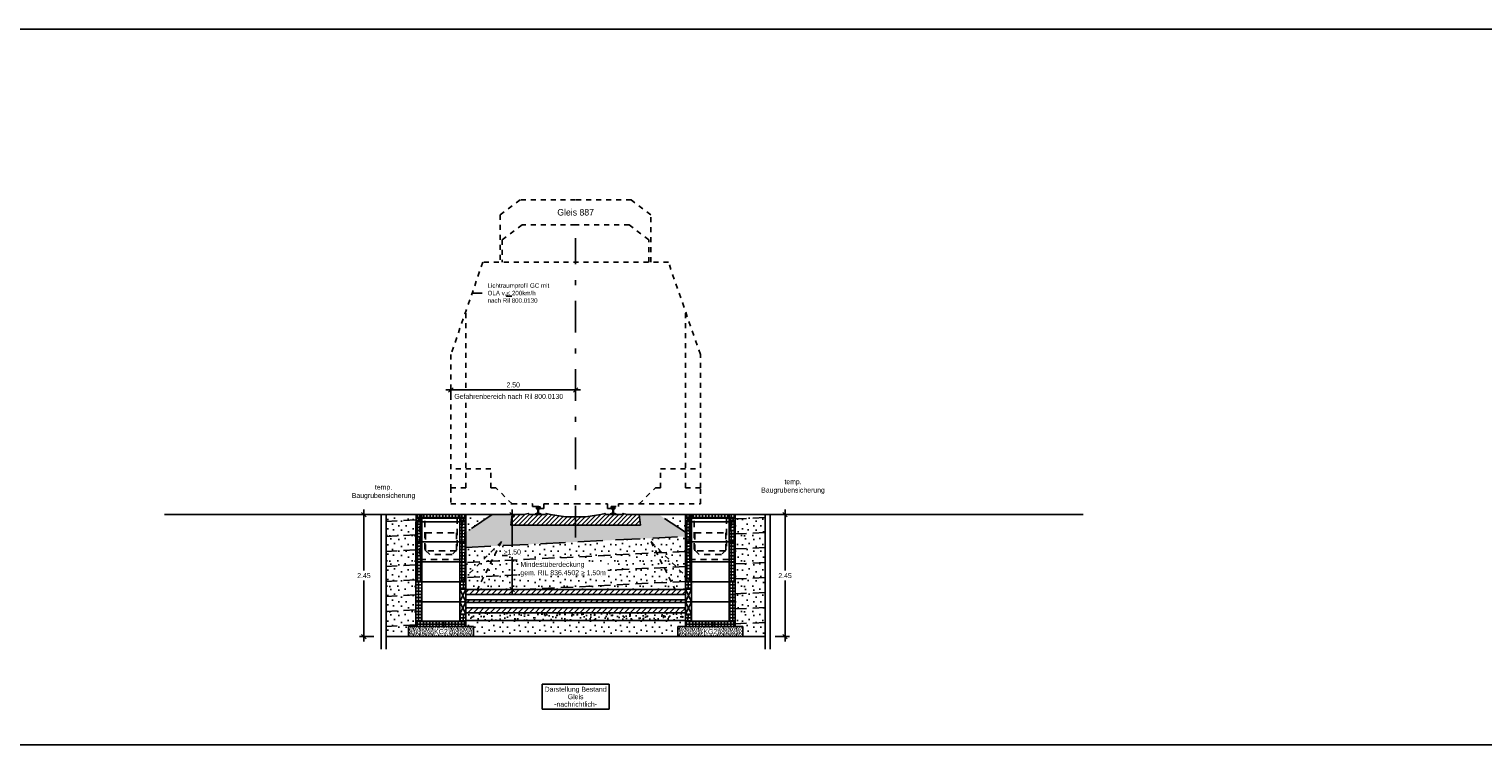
# Model space of a CAD drawing. Header units: metres. Extents: x -8 to 484, y -254 to 116.
# Tile 3 of 172: x 137 to 166, y -134 to -120. Entities that reach past the tile are written whole.
import ezdxf

# ---------------------------------------------------------------- set-up
doc = ezdxf.new("R2010")
doc.units = ezdxf.units.M
for name, pattern in [('GESTRICHELT', [0.75, 0.5, -0.25]), ('STRICHLINIE', [0.75, 0.5, -0.25]), ('STRICHPUNKT', [25.4, 12.7, -6.35, 0, -6.35])]:
    doc.linetypes.add(name, pattern=pattern)
for name, color, linetype in [('GTU_A_Druckbereich', 7, 'STRICHPUNKT'), ('GTU_A_Gleisachse', 7, 'STRICHPUNKT'), ('GTU_A_Lichtraumprofil', 252, 'Continuous'), ('GTU_A_Texte', 7, 'Continuous'), ('GTU_B', 253, 'Continuous'), ('GTU_B_Bemaßung', 253, 'Continuous'), ('GTU_B_Beschriftung', 253, 'Continuous'), ('GTU_P', 1, 'Continuous'), ('GTU_P_Baugrube', 11, 'Continuous'), ('GTU_P_Baugrube_Bemaßung', 11, 'Continuous'), ('GTU_P_Baugrube_Beschriftung', 11, 'Continuous'), ('GTU_P_Bemaßung', 1, 'Continuous'), ('GTU_P_Beschriftung', 1, 'Continuous')]:
    doc.layers.add(name, color=color, linetype=linetype)
doc.layers.add('GTU_A_Hilfslayer', color=3, linetype='Continuous', plot=False)
doc.styles.add('PROVI', font='PROVI.SHX')
doc.dimstyles.new('1zu50', dxfattribs={"dimscale": 0.5, "dimtxt": 0.2, "dimasz": 0.18, "dimexe": 0.18, "dimexo": 0.02, "dimgap": 0.09, "dimtad": 0, "dimtih": 1, "dimtoh": 1, "dimzin": 4, "dimdsep": 46, "dimtxsty": 'PROVI', "dimblk1": 'OBLIQUE', "dimblk2": 'OBLIQUE', "dimsah": 1, "dimcen": 0.3, "dimdle": 0.2, "dimclrd": 256, "dimclre": 256, "dimclrt": 256, "dimadec": 0, "dimazin": 0, "dimtfac": 1, "dimtdec": 4, "dimtofl": 0, "dimtmove": 2, "dimatfit": 3, "dimldrblk": 'NONE', "dimfxl": 0.4, "dimfxlon": 1, "dimtfill": 1, "dimtfillclr": 256, "dimtolj": 1, "dimtzin": 0, "dimlwd": -1, "dimlwe": -1, "dimarcsym": 0})

# ---------------------------------------------------------------- blocks, each defined once
blk = doc.blocks.new('Druckbereich')
at = {"layer": 'GTU_A_Druckbereich', "linetype": 'STRICHLINIE', "ltscale": 0.2}
for p, q in [((-0.738, -0.7), (-1.586, -1.549)), ((-0.738, -0.7), (-1.274, -1.773)), ((2.262, -0.7), (3.111, -1.549)), ((2.262, -0.7), (2.799, -1.773))]:
    blk.add_line(p, q, dxfattribs=at)
blk = doc.blocks.new('S54')
at = {"color": 0}
for p, q in [((-0.063, 0.001), (-0.051, 0.013)), ((-0.063, 0.01), (-0.062, 0.011)), ((-0.063, 0), (-0.063, 0.01)), ((-0.063, 0), (0.062, 0)), ((-0.062, 0.011), (-0.061, 0.012)), ((-0.061, 0.012), (-0.06, 0.012)), ((-0.06, 0.012), (-0.045, 0.013)), ((-0.055, 0), (-0.04, 0.015)), ((-0.046, 0), (-0.026, 0.02)), ((-0.045, 0.013), (-0.042, 0.014)), ((-0.042, 0.014), (-0.016, 0.024)), ((-0.037, 0), (0.009, 0.046)), ((-0.034, 0.119), (0.002, 0.154)), ((-0.034, 0.128), (-0.007, 0.154)), ((-0.034, 0.14), (-0.032, 0.145)), ((-0.034, 0.116), (-0.034, 0.14)), ((-0.033, 0.112), (-0.034, 0.116)), ((-0.034, 0.136), (-0.016, 0.153)), ((-0.033, 0.111), (-0.033, 0.112)), ((-0.031, 0.111), (-0.033, 0.111)), ((-0.032, 0.111), (0.011, 0.154)), ((-0.032, 0.145), (-0.031, 0.147)), ((-0.031, 0.147), (-0.03, 0.149)), ((-0.015, 0.105), (-0.031, 0.111)), ((-0.03, 0.149), (-0.028, 0.151)), ((-0.028, 0.151), (-0.025, 0.152)), ((-0.028, 0), (0.01, 0.038)), ((-0.026, 0.109), (0.019, 0.153)), ((-0.025, 0.152), (-0.024, 0.152)), ((-0.024, 0.152), (-0.021, 0.153)), ((-0.021, 0.153), (-0.017, 0.153)), ((-0.019, 0.106), (0.026, 0.151)), ((-0.019, 0), (0.011, 0.031)), ((-0.017, 0.153), (-0.014, 0.154)), ((-0.016, 0.024), (-0.014, 0.025)), ((-0.014, 0.104), (-0.015, 0.105)), ((-0.014, 0.154), (-0.01, 0.154)), ((-0.013, 0.103), (-0.014, 0.104)), ((-0.014, 0.025), (-0.012, 0.026)), ((-0.013, 0.103), (0.031, 0.148)), ((-0.012, 0.102), (-0.013, 0.103)), ((-0.011, 0.1), (-0.012, 0.102)), ((-0.012, 0.027), (-0.011, 0.031)), ((-0.012, 0.026), (-0.012, 0.027)), ((-0.011, 0.097), (0.033, 0.141)), ((-0.01, 0.097), (-0.011, 0.1)), ((-0.011, 0.031), (-0.01, 0.038)), ((-0.011, 0), (0.014, 0.025)), ((-0.01, 0.154), (-0.006, 0.154)), ((-0.01, 0.095), (-0.01, 0.097)), ((-0.009, 0.091), (-0.01, 0.095)), ((-0.01, 0.036), (0.008, 0.054)), ((-0.01, 0.038), (-0.009, 0.046)), ((-0.009, 0.09), (0.033, 0.133)), ((-0.009, 0.085), (-0.009, 0.091)), ((-0.008, 0.079), (-0.009, 0.085)), ((-0.009, 0.046), (0.008, 0.063)), ((-0.009, 0.046), (-0.008, 0.053)), ((-0.008, 0.082), (0.033, 0.124)), ((-0.008, 0.073), (0.009, 0.091)), ((-0.008, 0.065), (0.008, 0.081)), ((-0.008, 0.079), (-0.008, 0.053)), ((-0.008, 0.056), (0.008, 0.072)), ((-0.006, 0.154), (-0.003, 0.154)), ((-0.003, 0.154), (0, 0.154)), ((-0.002, 0), (0.02, 0.022)), ((0.003, 0.154), (0, 0.154)), ((0.006, 0.154), (0.003, 0.154)), ((0.01, 0.154), (0.006, 0.154)), ((0.007, 0), (0.027, 0.02)), ((0.008, 0.079), (0.009, 0.085)), ((0.008, 0.079), (0.008, 0.053)), ((0.009, 0.046), (0.008, 0.053)), ((0.009, 0.091), (0.01, 0.095)), ((0.009, 0.085), (0.009, 0.091)), ((0.01, 0.038), (0.009, 0.046)), ((0.014, 0.154), (0.01, 0.154)), ((0.01, 0.097), (0.011, 0.1)), ((0.01, 0.095), (0.01, 0.097)), ((0.011, 0.031), (0.01, 0.038)), ((0.011, 0.1), (0.012, 0.102)), ((0.012, 0.027), (0.011, 0.031)), ((0.012, 0.102), (0.013, 0.103)), ((0.012, 0.026), (0.012, 0.027)), ((0.014, 0.025), (0.012, 0.026)), ((0.013, 0.103), (0.014, 0.104)), ((0.017, 0.153), (0.014, 0.154)), ((0.014, 0.104), (0.015, 0.105)), ((0.016, 0.024), (0.014, 0.025)), ((0.015, 0.105), (0.031, 0.111)), ((0.042, 0.014), (0.016, 0.024)), ((0.016, 0), (0.033, 0.017)), ((0.021, 0.153), (0.017, 0.153)), ((0.024, 0.152), (0.021, 0.153)), ((0.025, 0.152), (0.024, 0.152)), ((0.028, 0.151), (0.025, 0.152)), ((0.025, 0), (0.04, 0.015)), ((0.03, 0.149), (0.028, 0.151)), ((0.028, 0.109), (0.033, 0.115)), ((0.031, 0.147), (0.03, 0.149)), ((0.032, 0.145), (0.031, 0.147)), ((0.031, 0.111), (0.033, 0.111)), ((0.033, 0.14), (0.032, 0.145)), ((0.033, 0.116), (0.033, 0.14)), ((0.033, 0.112), (0.033, 0.116)), ((0.033, 0.111), (0.033, 0.112)), ((0.034, 0), (0.046, 0.013)), ((0.045, 0.013), (0.042, 0.014)), ((0.042, 0), (0.054, 0.012)), ((0.06, 0.012), (0.045, 0.013)), ((0.061, 0.012), (0.06, 0.012)), ((0.06, 0), (0.062, 0.003)), ((0.062, 0.011), (0.061, 0.012)), ((0.062, 0.01), (0.062, 0.011)), ((0.062, 0.011), (0.062, 0.011)), ((0.062, 0), (0.062, 0.01))]:
    blk.add_line(p, q, dxfattribs=at)
blk = doc.blocks.new('Lira_250m GC mit_Ola')
at = {"layer": 'GTU_A_Lichtraumprofil', "linetype": 'ByBlock', "lineweight": -3, "ltscale": 5}
blk.add_line((-1.125, 4.281), (-1.325, 4.281), dxfattribs=at)
at = {"layer": 'GTU_A_Lichtraumprofil', "linetype": 'STRICHLINIE', "ltscale": 0.2}
for points in [[(2.26, 4.9), (2.26, 5.85), (1.86, 6.15), (0.75, 6.15), (-0.36, 6.15), (-0.76, 5.85), (-0.76, 4.9)], [(2.22, 4.9), (2.22, 5.35), (1.82, 5.65), (0.75, 5.65), (-0.32, 5.65), (-0.72, 5.35), (-0.72, 4.9)], [(0.75, 0.055), (1.387, 0.055), (1.387, -0.038), (1.462, -0.038), (1.462, 0), (1.612, 0), (1.612, 0.055), (2.025, 0.055), (3.25, 0.055), (3.25, 0.38), (3.25, 3.05), (2.61, 4.9), (-1.11, 4.9), (-1.75, 3.05), (-1.75, 0.38), (-1.75, 0.055), (-0.525, 0.055), (-0.113, 0.055), (-0.113, 0), (0.037, 0), (0.037, -0.038), (0.112, -0.038), (0.112, 0.055), (0.75, 0.055)], [(-1.75, 0.38), (-1.45, 0.38), (-1.45, 3.917)], [(3.25, 0.38), (2.95, 0.38), (2.95, 3.917)], [(-0.525, 0.055), (-0.85, 0.38), (-0.95, 0.38), (-0.95, 0.76), (-1.75, 0.76)], [(2.025, 0.055), (2.35, 0.38), (2.45, 0.38), (2.45, 0.76), (3.25, 0.76)]]:
    blk.add_lwpolyline(points, dxfattribs=at)
at = {"layer": 'GTU_A_Lichtraumprofil', "insert": (-1.015, 4.281), "char_height": 0.09, "width": 1.37529, "attachment_point": 4, "style": 'PROVI', "bg_fill": 3, "box_fill_scale": 1, "bg_fill_color": 256, "bg_fill_true_color": 13158600, "bg_fill_transparency": 0}
blk.add_mtext('Lichtraumprofil GC mit OLA v {\\L<} 200km/h\\Pnach Ril 800.0130', dxfattribs=at)
at = {"layer": 'GTU_A_Lichtraumprofil', "insert": (-0.66, 4.246), "char_height": 0.07, "width": 0.01827, "attachment_point": 4, "style": 'PROVI'}
blk.add_mtext('e', dxfattribs=at)
blk = doc.blocks.new('_OBLIQUE')
at = {"color": 0, "linetype": 'ByBlock'}
blk.add_line((-0.5, -0.5), (0.5, 0.5), dxfattribs=at)
blk = doc.blocks.new('*D452')
at = {"layer": 'Defpoints', "color": 0, "linetype": 'Continuous'}
for p in [(145.009, -127.112), (145.009, -129.397), (147.509, -129.397)]:
    blk.add_point(p, dxfattribs=at)
at = {"layer": 'GTU_B_Bemaßung'}
for p, q in [((145.009, -127.312), (145.009, -127.022)), ((147.509, -127.312), (147.509, -127.022)), ((147.609, -127.112), (144.909, -127.112))]:
    blk.add_line(p, q, dxfattribs=at)
at = {"layer": 'GTU_B_Bemaßung', "linetype": 'Continuous', "xscale": 0.09, "yscale": 0.09, "zscale": 0.09, "rotation": 180}
blk.add_blockref('_OBLIQUE', (145.009, -127.112), dxfattribs=at)
at = {"layer": 'GTU_B_Bemaßung', "linetype": 'Continuous', "xscale": 0.09, "yscale": 0.09, "zscale": 0.09}
blk.add_blockref('_OBLIQUE', (147.509, -127.112), dxfattribs=at)
at = {"layer": 'GTU_B_Bemaßung', "linetype": 'Continuous', "insert": (146.258, -127.012), "char_height": 0.1, "attachment_point": 5, "style": 'PROVI', "bg_fill": 3, "box_fill_scale": 1.1, "bg_fill_color": 256, "bg_fill_true_color": 13158600, "bg_fill_transparency": 0}
blk.add_mtext('\\A1;2.50', dxfattribs=at)
blk = doc.blocks.new('_None')
blk = doc.blocks.new('GTU_QP_KTB_Kabelaufbauschacht Gr V Deckel')
h = blk.add_hatch()
h.set_pattern_fill('ANSI37', color=256, scale=0.02, angle=45)
h.set_pattern_definition([(90, (31.49834, 9e-10), (-0.0635, 7e-18), []), (180, (31.49834, 9e-10), (-7e-18, -0.0635), [])])
h.paths.add_polyline_path([(2572785.764, 5641192.828), (2572785.764, 5641192.898), (2572784.784, 5641192.898), (2572784.784, 5641192.828)])
for p, q in [((2572784.784, 5641192.898), (2572785.764, 5641192.898)), ((2572784.784, 5641192.828), (2572784.784, 5641192.898)), ((2572785.764, 5641192.828), (2572784.784, 5641192.828)), ((2572785.764, 5641192.898), (2572785.764, 5641192.828))]:
    blk.add_line(p, q)
blk = doc.blocks.new('GTU_QP_KTB_Kabelaufbauschacht Gr V Oberrahmen')
h = blk.add_hatch()
h.set_pattern_fill('ANSI37', color=256, scale=0.02, angle=45)
h.set_pattern_definition([(90, (31.51834, 9e-10), (-0.0635, 7e-18), []), (180, (31.51834, 9e-10), (-7e-18, -0.0635), [])])
h.paths.add_polyline_path([(2572784.894, 5641192.681), (2572784.784, 5641192.681), (2572784.784, 5641192.756), (2572784.774, 5641192.756), (2572784.774, 5641192.681), (2572784.774, 5641192.606), (2572784.894, 5641192.606)])
h = blk.add_hatch()
h.set_pattern_fill('ANSI37', color=256, scale=0.02, angle=45)
h.set_pattern_definition([(90, (31.66834, 9e-10), (-0.0635, 7e-18), []), (180, (31.66834, 9e-10), (-7e-18, -0.0635), [])])
h.paths.add_polyline_path([(2572785.654, 5641192.606), (2572785.774, 5641192.606), (2572785.774, 5641192.681), (2572785.774, 5641192.756), (2572785.764, 5641192.756), (2572785.764, 5641192.681), (2572785.654, 5641192.681)])
for p, q in [((2572784.784, 5641192.756), (2572784.774, 5641192.756)), ((2572784.774, 5641192.756), (2572784.774, 5641192.681)), ((2572784.774, 5641192.681), (2572784.774, 5641192.606)), ((2572784.784, 5641192.756), (2572784.784, 5641192.681)), ((2572785.764, 5641192.681), (2572784.784, 5641192.681)), ((2572784.894, 5641192.606), (2572784.894, 5641192.681)), ((2572785.654, 5641192.606), (2572785.654, 5641192.681)), ((2572785.774, 5641192.756), (2572785.764, 5641192.756)), ((2572785.764, 5641192.756), (2572785.764, 5641192.681)), ((2572785.774, 5641192.756), (2572785.774, 5641192.681)), ((2572785.774, 5641192.606), (2572785.774, 5641192.681)), ((2572784.774, 5641192.606), (2572785.774, 5641192.606))]:
    blk.add_line(p, q)
blk = doc.blocks.new('GTU_QP_KTB_Kabelaufbauschacht Gr V Zwischenrahmen ohne3')
h = blk.add_hatch()
h.set_pattern_fill('ANSI37', color=256, scale=0.02, angle=45)
h.set_pattern_definition([(90, (-3560839.204605, -5932501.92239), (-0.0635, 1e-17), []), (180, (-3560839.204605, -5932501.92239), (-1e-17, -0.0635), [])])
edge = h.paths.add_edge_path()
edge.add_line((-0.36, 0), (-0.469, 0))
edge.add_line((-0.469, 0), (-0.48, 0))
edge.add_line((-0.48, 0), (-0.48, 0.4))
edge.add_line((-0.48, 0.4), (-0.36, 0.4))
edge.add_line((-0.36, 0.4), (-0.36, 0))
h = blk.add_hatch()
h.set_pattern_fill('ANSI37', color=256, scale=0.02, angle=45)
h.set_pattern_definition([(90, (-3560839.204605, -5932501.92239), (-0.0635, 1e-17), []), (180, (-3560839.204605, -5932501.92239), (-1e-17, -0.0635), [])])
edge = h.paths.add_edge_path()
edge.add_line((0.4, 0.4), (0.52, 0.4))
edge.add_line((0.52, 0.4), (0.52, 0))
edge.add_line((0.52, 0), (0.4, 0))
edge.add_line((0.4, 0), (0.4, 0.4))
for p, q in [((-0.48, 0), (-0.48, 0.4)), ((-0.48, 0.4), (0.52, 0.4)), ((-0.36, 0), (-0.36, 0.4)), ((0.4, 0.4), (0.4, 0)), ((0.52, 0.4), (0.52, 0)), ((0.52, 0), (-0.48, 0))]:
    blk.add_line(p, q)
blk = doc.blocks.new('GTU_QP_KTB_Kabelaufbauschacht Gr V Zwischenrahmen unten links')
at = {"layer": 'GTU_P'}
h = blk.add_hatch(dxfattribs=at)
h.set_pattern_fill('ANSI37', color=256, scale=0.02, angle=225)
h.set_pattern_definition([(270.0000007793, (2572768.18507, 5641191.84575), (0.0635, 8.637e-10), []), (7.793e-07, (2572768.18507, 5641191.84575), (-8.637e-10, 0.0635), [])])
edge = h.paths.add_edge_path()
edge.add_line((0.38, 0), (0.489, 0))
edge.add_line((0.489, 0), (0.5, 0))
edge.add_line((0.5, 0), (0.5, 0.4))
edge.add_line((0.5, 0.4), (0.38, 0.4))
edge.add_line((0.38, 0.4), (0.38, 0))
h = blk.add_hatch(dxfattribs=at)
h.set_pattern_fill('ANSI37', color=256, scale=0.02, angle=225)
h.set_pattern_definition([(270.0000007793, (2572768.175045, 5641191.84575), (0.0635, 8.637e-10), []), (7.793e-07, (2572768.175045, 5641191.84575), (-8.637e-10, 0.0635), [])])
h.paths.add_polyline_path([(-0.38, 0.15), (-0.5, 0.15), (-0.5, 0), (-0.38, 0)])
for p, q in [((-0.5, 0.4), (-0.5, 0)), ((0.5, 0.4), (-0.5, 0.4)), ((-0.5, 0.4), (-0.38, 0.15)), ((-0.5, 0.15), (-0.38, 0.4)), ((-0.38, 0.4), (-0.38, 0)), ((0.38, 0), (0.38, 0.4)), ((0.38, 0.4), (0.397, 0.4)), ((0.5, 0), (0.5, 0.4)), ((-0.5, 0.15), (-0.401, 0.15)), ((-0.38, 0.15), (-0.5, 0.15)), ((-0.5, 0), (0.5, 0))]:
    blk.add_line(p, q, dxfattribs=at)
blk = doc.blocks.new('TU_QP_Auflager aus Kiessand KS Gr V')
blk.add_lwpolyline([(2572782.22, 5641190.928), (2572782.22, 5641191.128), (2572783.52, 5641191.128), (2572783.52, 5641190.928)], close=True)
blk = doc.blocks.new('GTU_QP_KTB_Kabelaufbauschacht Gr V Bodenplatte')
at = {"layer": 'GTU_P'}
h = blk.add_hatch(dxfattribs=at)
h.set_pattern_fill('ANSI37', color=256, scale=0.02, angle=45)
h.set_pattern_definition([(90, (-2572767.78239, -5641189.54819), (-0.0635, 6.2e-12), []), (180, (-2572767.78239, -5641189.54819), (-6.2e-12, -0.0635), [])])
h.paths.add_polyline_path([(1, -0.1), (1, 0), (0.88, 0), (0.88, 0.01), (0.12, 0.01), (0.12, 0), (0, 0), (0, -0.1)])
h = blk.add_hatch(dxfattribs=at)
h.set_pattern_fill('DOTS2', color=256, scale=0.005, style=0)
h.set_pattern_definition([(0, (298.56619, -62.68919), (0, 0.127), [0, -0.127]), (0, (298.60683, -62.68665), (0, 0.127), [0, -0.127]), (0, (298.58397, -62.65871), (0, 0.127), [0, -0.127]), (0, (298.61191, -62.63839), (0, 0.127), [0, -0.127]), (0, (298.57889, -62.63077), (0, 0.127), [0, -0.127]), (0, (298.58905, -62.60029), (0, 0.127), [0, -0.127]), (0, (298.57127, -62.57743), (0, 0.127), [0, -0.127]), (0, (298.61191, -62.57997), (0, 0.127), [0, -0.127]), (0, (298.64239, -62.57489), (0, 0.127), [0, -0.127]), (0, (298.65763, -62.60537), (0, 0.127), [0, -0.127]), (0, (298.68303, -62.60791), (0, 0.127), [0, -0.127]), (0, (298.68303, -62.65363), (0, 0.127), [0, -0.127]), (0, (298.66017, -62.66887), (0, 0.127), [0, -0.127]), (0, (298.62461, -62.66125), (0, 0.127), [0, -0.127]), (0, (298.64747, -62.63839), (0, 0.127), [0, -0.127]), (0, (298.62461, -62.61553), (0, 0.127), [0, -0.127]), (0, (298.67795, -62.68665), (0, 0.127), [0, -0.127])])
h.paths.add_polyline_path([(-0.15, -0.1), (-0.15, -0.3), (1.15, -0.3), (1.15, -0.1)])
for p, q in [((0, 0), (0, -0.1)), ((0, 0), (0.12, 0)), ((0.12, 0.01), (0.88, 0.01)), ((0.88, 0), (1, 0)), ((1, 0), (1, -0.1)), ((0, -0.1), (1, -0.1))]:
    blk.add_line(p, q, dxfattribs=at)
at = {"layer": 'GTU_P', "linetype": 'GESTRICHELT'}
for p, q in [((0.411, 0.01), (0.411, -0.1)), ((0.549, 0.01), (0.549, -0.1))]:
    blk.add_line(p, q, dxfattribs=at)
at = {"layer": 'GTU_P', "rotation": 359.9999999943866}
blk.add_blockref('TU_QP_Auflager aus Kiessand KS Gr V', (-2572782.37, -5641191.228), dxfattribs=at)
at = {"layer": 'GTU_P', "insert": (0.5, -0.2), "char_height": 0.1, "width": 0.26169, "attachment_point": 5, "style": 'PROVI', "bg_fill": 3, "box_fill_scale": 1, "bg_fill_color": 256, "bg_fill_true_color": 13158600, "bg_fill_transparency": 0}
blk.add_mtext('KG2', dxfattribs=at)
blk = doc.blocks.new('*D453')
at = {"layer": 'Defpoints', "color": 0, "linetype": 'Continuous'}
for p in [(143.709, -129.612), (143.265, -132.057), (143.709, -132.057)]:
    blk.add_point(p, dxfattribs=at)
at = {"layer": 'GTU_P_Baugrube_Bemaßung', "linetype": 'Continuous'}
for p, q in [((143.465, -129.612), (143.175, -129.612)), ((143.265, -129.512), (143.265, -130.735)), ((143.265, -132.157), (143.265, -130.935)), ((143.465, -132.057), (143.175, -132.057))]:
    blk.add_line(p, q, dxfattribs=at)
at = {"layer": 'GTU_P_Baugrube_Bemaßung', "linetype": 'Continuous', "xscale": 0.09, "yscale": 0.09, "zscale": 0.09}
for p, rotation in [((143.265, -129.612), 90), ((143.265, -132.057), 270)]:
    blk.add_blockref('_OBLIQUE', p, dxfattribs=dict(at, rotation=rotation))
at = {"layer": 'GTU_P_Baugrube_Bemaßung', "linetype": 'Continuous', "insert": (143.265, -130.835), "char_height": 0.1, "attachment_point": 5, "style": 'PROVI', "bg_fill": 3, "box_fill_scale": 1.1, "bg_fill_color": 256, "bg_fill_true_color": 13158600, "bg_fill_transparency": 0}
blk.add_mtext('\\A1;2.45', dxfattribs=at)
blk = doc.blocks.new('*D454')
at = {"layer": 'Defpoints', "color": 0, "linetype": 'Continuous'}
for p in [(151.409, -129.612), (151.309, -132.057), (151.707, -132.057)]:
    blk.add_point(p, dxfattribs=at)
at = {"layer": 'GTU_P_Baugrube_Bemaßung', "linetype": 'Continuous'}
for p, q in [((151.507, -129.612), (151.797, -129.612)), ((151.707, -129.512), (151.707, -130.735)), ((151.707, -132.157), (151.707, -130.935)), ((151.507, -132.057), (151.797, -132.057))]:
    blk.add_line(p, q, dxfattribs=at)
at = {"layer": 'GTU_P_Baugrube_Bemaßung', "linetype": 'Continuous', "xscale": 0.09, "yscale": 0.09, "zscale": 0.09}
for p, rotation in [((151.707, -129.612), 90), ((151.707, -132.057), 270)]:
    blk.add_blockref('_OBLIQUE', p, dxfattribs=dict(at, rotation=rotation))
at = {"layer": 'GTU_P_Baugrube_Bemaßung', "linetype": 'Continuous', "insert": (151.707, -130.835), "char_height": 0.1, "attachment_point": 5, "style": 'PROVI', "bg_fill": 3, "box_fill_scale": 1.1, "bg_fill_color": 256, "bg_fill_true_color": 13158600, "bg_fill_transparency": 0}
blk.add_mtext('\\A1;2.45', dxfattribs=at)
blk = doc.blocks.new('*D456')
at = {"layer": 'Defpoints', "color": 0, "linetype": 'Continuous'}
for p in [(146.529, -129.612), (146.238, -131.112), (146.501, -131.112)]:
    blk.add_point(p, dxfattribs=at)
at = {"layer": 'GTU_P_Bemaßung', "linetype": 'Continuous'}
for p, q in [((146.438, -129.612), (146.148, -129.612)), ((146.238, -129.512), (146.238, -130.257)), ((146.238, -131.212), (146.238, -130.467)), ((146.438, -131.112), (146.148, -131.112))]:
    blk.add_line(p, q, dxfattribs=at)
at = {"layer": 'GTU_P_Bemaßung', "linetype": 'Continuous', "xscale": 0.09, "yscale": 0.09, "zscale": 0.09}
for p, rotation in [((146.238, -129.612), 90), ((146.238, -131.112), 270)]:
    blk.add_blockref('_OBLIQUE', p, dxfattribs=dict(at, rotation=rotation))
at = {"layer": 'GTU_P_Bemaßung', "linetype": 'Continuous', "insert": (146.238, -130.362), "char_height": 0.1, "attachment_point": 5, "style": 'PROVI', "bg_fill": 3, "box_fill_scale": 1.1, "bg_fill_color": 256, "bg_fill_true_color": 13158600, "bg_fill_transparency": 0}
blk.add_mtext('\\A1;{\\L\\A1;>}\\A1;1.50', dxfattribs=at)

msp = doc.modelspace()

# ---------------------------------------------------------------- hatches: boundary and pattern name
at = {"layer": 'GTU_B'}
h = msp.add_hatch(dxfattribs=at)
h.set_pattern_fill('ANSI31', color=256, scale=0.02, style=0)
h.set_pattern_definition([(45, (140.009365, -134.65215), (-0.0449013, 0.0449013), [])])
h.paths.add_polyline_path([(146.209, -129.822), (146.238, -129.612), (146.473, -129.612), (146.562, -129.587), (146.562, -129.587), (146.582, -129.612), (146.897, -129.612), (146.917, -129.587), (146.917, -129.587), (147.006, -129.612), (147.006, -129.612), (147.306, -129.654), (147.712, -129.654), (148.012, -129.612), (148.012, -129.612), (148.101, -129.587), (148.101, -129.587), (148.121, -129.612), (148.436, -129.612), (148.456, -129.587), (148.456, -129.587), (148.545, -129.612), (148.78, -129.612), (148.809, -129.822)])
at = {"layer": 'GTU_P'}
h = msp.add_hatch(dxfattribs=at)
h.set_pattern_fill('ANSI31', color=256, scale=0.025, style=0)
h.paths.add_polyline_path([(145.309, -131.112), (145.309, -131.212), (149.709, -131.212), (149.709, -131.112)])
h.paths.add_polyline_path([(145.309, -131.322), (145.309, -131.372), (149.709, -131.372), (149.709, -131.322)])
h.paths.add_polyline_path([(145.309, -131.482), (145.309, -131.581), (149.709, -131.581), (149.709, -131.482)])

# ---------------------------------------------------------------- linework, layer by layer
at = {"layer": 'GTU_A_Hilfslayer', "linetype": 'Continuous', "flags": 128}
for points in [[(28.5, -119.879), (252.349, -119.879)], [(28.5, -134.229), (252.349, -134.229)]]:
    msp.add_lwpolyline(points, dxfattribs=at)
at = {"layer": 'GTU_B', "linetype": 'Continuous'}
for p, q in [((145.838, -129.612), (139.269, -129.612)), ((149.18, -129.612), (157.684, -129.612))]:
    msp.add_line(p, q, dxfattribs=at)
at = {"layer": 'GTU_B', "flags": 128}
msp.add_lwpolyline([(146.209, -129.822), (146.238, -129.612), (146.473, -129.612), (146.562, -129.587), (146.582, -129.612), (146.897, -129.612), (146.917, -129.587), (147.006, -129.612), (147.306, -129.654), (147.712, -129.654), (148.012, -129.612), (148.101, -129.587), (148.121, -129.612), (148.436, -129.612), (148.456, -129.587), (148.545, -129.612), (148.78, -129.612), (148.809, -129.822), (146.209, -129.822)], dxfattribs=at)
at = {"layer": 'GTU_P'}
for p, q in [((149.709, -131.212), (145.309, -131.212)), ((149.709, -131.322), (145.309, -131.322)), ((149.709, -131.372), (145.309, -131.372)), ((149.709, -131.482), (145.309, -131.482))]:
    msp.add_line(p, q, dxfattribs=at)
at = {"layer": 'GTU_P', "linetype": 'STRICHLINIE'}
for points in [[(146.238, -129.612), (145.838, -129.612), (145.838, -129.612), (145.309, -129.965)], [(145.309, -130.27), (149.709, -130.05)]]:
    msp.add_lwpolyline(points, dxfattribs=at)
at = {"layer": 'GTU_P', "linetype": 'GESTRICHELT', "ltscale": 0.25}
for points in [[(144.499, -129.977), (145.119, -129.977), (145.119, -130.337), (144.499, -130.337)], [(149.899, -129.977), (150.519, -129.977), (150.519, -130.337), (149.899, -130.337)]]:
    msp.add_lwpolyline(points, close=True, dxfattribs=at)
at = {"layer": 'GTU_P', "linetype": 'STRICHLINIE'}
msp.add_lwpolyline([(145.021, -130.157), (145.021, -130.157)], close=True, dxfattribs=at)
at = {"layer": 'GTU_P'}
for points in [[(149.709, -131.112), (145.309, -131.112)], [(145.309, -131.581), (149.709, -131.581)]]:
    msp.add_lwpolyline(points, dxfattribs=at)

# ---------------------------------------------------------------- block references
at = {"layer": 'GTU_A_Druckbereich'}
msp.add_blockref('Druckbereich', (146.759, -129.452), dxfattribs=at)
at = {"layer": 'GTU_B', "rotation": 359.9999999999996}
msp.add_blockref('S54', (148.261, -129.606), dxfattribs=at)
at = {"layer": 'GTU_P'}
for name, p, rotation in [('GTU_QP_KTB_Kabelaufbauschacht Gr V Zwischenrahmen ohne3', (144.789, -130.157), 359.9999998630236), ('GTU_QP_KTB_Kabelaufbauschacht Gr V Zwischenrahmen ohne3', (150.189, -130.157), 359.9999998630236), ('GTU_QP_KTB_Kabelaufbauschacht Gr V Zwischenrahmen ohne3', (144.789, -130.557), 359.9999998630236), ('GTU_QP_KTB_Kabelaufbauschacht Gr V Zwischenrahmen ohne3', (150.189, -130.557), 359.9999998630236), ('GTU_QP_KTB_Kabelaufbauschacht Gr V Zwischenrahmen ohne3', (144.789, -130.957), 359.9999998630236), ('GTU_QP_KTB_Kabelaufbauschacht Gr V Zwischenrahmen ohne3', (150.189, -130.957), 359.9999998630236), ('GTU_QP_KTB_Kabelaufbauschacht Gr V Zwischenrahmen unten links', (144.809, -130.957), 180)]:
    msp.add_blockref(name, p, dxfattribs=dict(at, rotation=rotation))
at = {"layer": 'GTU_P', "xscale": -1}
for p, rotation in [((150.209, -130.957), 180.0000015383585), ((144.809, -131.757), 1.538357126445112e-06)]:
    msp.add_blockref('GTU_QP_KTB_Kabelaufbauschacht Gr V Zwischenrahmen unten links', p, dxfattribs=dict(at, rotation=rotation))

# ---------------------------------------------------------------- texts
at = {"layer": 'GTU_B_Beschriftung', "insert": (147.509, -133.263), "char_height": 0.1, "attachment_point": 5, "line_spacing_factor": 0.9, "style": 'PROVI', "bg_fill": 19, "box_fill_scale": 1.5, "bg_fill_color": 1, "bg_fill_transparency": 0}
msp.add_mtext('Darstellung Bestand\\PGleis\\P-nachrichtlich-', dxfattribs=at)
at = {"layer": 'GTU_P_Baugrube_Beschriftung', "char_height": 0.1, "attachment_point": 8, "style": 'PROVI', "bg_fill": 3, "box_fill_scale": 1, "bg_fill_color": 256, "bg_fill_true_color": 13158600, "bg_fill_transparency": 0}
for insert in [(143.659, -129.308), (151.867, -129.2)]:
    msp.add_mtext('temp.\\PBaugrubensicherung', dxfattribs=dict(at, insert=insert))

# ---------------------------------------------------------------- next in the draw order: block references
at = {"layer": 'GTU_A_Lichtraumprofil'}
msp.add_blockref('Lira_250m GC mit_Ola', (146.759, -129.452), dxfattribs=at)
at = {"layer": 'GTU_P'}
msp.add_blockref('GTU_QP_KTB_Kabelaufbauschacht Gr V Bodenplatte', (144.309, -131.757), dxfattribs=at)

# ---------------------------------------------------------------- next in the draw order: hatches: boundary and pattern name
at = {"layer": 'GTU_P', "linetype": 'Continuous', "transparency": 33554508}
msp.add_hatch(color=256, dxfattribs=at).paths.add_polyline_path([(146.238, -129.612), (145.838, -129.612), (145.309, -129.965), (145.309, -130.27), (149.709, -130.05), (149.709, -129.965), (149.18, -129.612), (148.78, -129.612), (148.809, -129.822), (146.209, -129.822)])
at = {"layer": 'GTU_P'}
h = msp.add_hatch(dxfattribs=at)
h.set_pattern_fill('SCREED', color=256, scale=0.02, angle=45, style=0)
h.paths.add_polyline_path([(145.309, -131.581), (145.309, -131.731), (149.709, -131.731), (149.709, -131.581)])

# ---------------------------------------------------------------- next in the draw order: linework, layer by layer
at = {"layer": 'GTU_A_Gleisachse', "color": 7, "ltscale": 0.05}
msp.add_line((147.509, -130.072), (147.509, -124.072), dxfattribs=at)
at = {"layer": 'GTU_P'}
msp.add_line((145.309, -131.731, 0), (149.709, -131.731, 0), dxfattribs=at)
at = {"layer": 'GTU_P', "linetype": 'GESTRICHELT', "ltscale": 0.25}
for points in [[(144.384, -129.612), (144.384, -130.512), (145.234, -130.512), (145.234, -129.612)], [(149.784, -129.612), (149.784, -130.512), (150.634, -130.512), (150.634, -129.612)]]:
    msp.add_lwpolyline(points, close=True, dxfattribs=at)
for points in [[(145.189, -129.612), (145.189, -129.672), (145.134, -129.672), (145.134, -130.312), (145.034, -130.412), (144.584, -130.412), (144.484, -130.312), (144.484, -129.672), (144.429, -129.672), (144.429, -129.612)], [(150.589, -129.612), (150.589, -129.672), (150.534, -129.672), (150.534, -130.312), (150.434, -130.412), (149.984, -130.412), (149.884, -130.312), (149.884, -129.672), (149.829, -129.672), (149.829, -129.612)]]:
    msp.add_lwpolyline(points, dxfattribs=at)
at = {"layer": 'GTU_P', "linetype": 'STRICHLINIE'}
msp.add_lwpolyline([(149.709, -129.965), (149.18, -129.612), (148.78, -129.612)], dxfattribs=at)
at = {"layer": 'GTU_P_Baugrube'}
msp.add_line((143.709, -132.057), (151.309, -132.057), dxfattribs=at)

# ---------------------------------------------------------------- next in the draw order: block references
at = {"layer": 'GTU_B', "rotation": 359.9999999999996}
msp.add_blockref('S54', (146.758, -129.606), dxfattribs=at)
at = {"layer": 'GTU_P', "rotation": 359.9999999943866}
for name, p in [('GTU_QP_KTB_Kabelaufbauschacht Gr V Oberrahmen', (-2572640.465, -5641322.363)), ('GTU_QP_KTB_Kabelaufbauschacht Gr V Deckel', (-2572640.465, -5641322.51)), ('GTU_QP_KTB_Kabelaufbauschacht Gr V Oberrahmen', (-2572635.065, -5641322.363)), ('GTU_QP_KTB_Kabelaufbauschacht Gr V Deckel', (-2572635.065, -5641322.51))]:
    msp.add_blockref(name, p, dxfattribs=at)

# ---------------------------------------------------------------- next in the draw order: texts
at = {"layer": 'GTU_A_Texte', "insert": (147.509, -123.552), "char_height": 0.13, "attachment_point": 5, "style": 'PROVI', "bg_fill": 3, "box_fill_scale": 1, "bg_fill_color": 1, "bg_fill_transparency": 0}
msp.add_mtext('Gleis 887', dxfattribs=at)
at = {"layer": 'GTU_B_Bemaßung', "insert": (145.078, -127.192), "char_height": 0.1, "attachment_point": 1, "line_spacing_factor": 0.9, "style": 'PROVI', "bg_fill": 3, "box_fill_scale": 1.5, "bg_fill_color": 1, "bg_fill_transparency": 0}
msp.add_mtext('Gefahrenbereich nach Ril 800.0130', dxfattribs=at)

# ---------------------------------------------------------------- next in the draw order: block references
at = {"layer": 'GTU_P'}
msp.add_blockref('GTU_QP_KTB_Kabelaufbauschacht Gr V Bodenplatte', (149.709, -131.757), dxfattribs=at)

# ---------------------------------------------------------------- next in the draw order: dimensions: what is measured, and where the dimension line sits
at = {"layer": 'GTU_B_Bemaßung'}
dim = msp.add_linear_dim(base=(145.009, -127.112), p1=(147.509, -129.397), p2=(145.009, -129.397), dimstyle='1zu50', override={"dimclrd": 256, "dimclre": 256, "dimclrt": 256}, dxfattribs=at)
dim.commit()
dim.dimension.update_dxf_attribs({"geometry": '*D452', "text_midpoint": (146.258, -127.012), "dimtype": 160})
at = {"layer": 'GTU_P_Baugrube_Bemaßung', "linetype": 'Continuous'}
dim = msp.add_linear_dim(base=(143.2653, -132.0573), p1=(143.7092, -129.6122), p2=(143.7092, -132.0573), angle=90, dimstyle='1zu50', dxfattribs=at)
dim.commit()
dim.dimension.update_dxf_attribs({"geometry": '*D453', "text_midpoint": (143.2653, -130.8348)})

# ---------------------------------------------------------------- next in the draw order: hatches: boundary and pattern name
at = {"layer": 'GTU_P_Baugrube', "linetype": 'Continuous', "transparency": 33554687}
h = msp.add_hatch(dxfattribs=at)
h.set_pattern_fill('DOTS2', color=256, scale=0.02, style=0)
h.paths.add_polyline_path([(144.309, -129.612), (143.709, -129.612), (143.709, -132.057), (144.159, -132.057), (144.159, -131.857), (144.309, -131.857)])
h.paths.add_polyline_path([(145.309, -130.27), (145.309, -131.112), (149.709, -131.112), (149.709, -130.05)])
h.paths.add_polyline_path([(150.859, -132.057), (151.309, -132.057), (151.309, -129.612), (150.709, -129.612), (150.709, -131.857), (150.859, -131.857)])
h = msp.add_hatch(dxfattribs=at)
h.set_pattern_fill('DOTS2', color=256, scale=0.02, style=0)
h.paths.add_polyline_path([(145.838, -129.612), (145.309, -129.612), (145.309, -129.965)])
h.paths.add_polyline_path([(145.309, -131.857), (145.459, -131.857), (145.459, -132.057), (149.559, -132.057), (149.559, -131.857), (149.709, -131.857), (149.709, -131.731), (145.309, -131.731)])
h.paths.add_polyline_path([(149.709, -129.612), (149.18, -129.612), (149.709, -129.965)])

# ---------------------------------------------------------------- next in the draw order: linework, layer by layer
at = {"layer": 'GTU_P_Baugrube', "linetype": 'Continuous'}
msp.add_lwpolyline([(143.609, -132.312), (143.609, -129.612), (143.709, -129.612), (143.709, -132.312)], dxfattribs=at)
at = {"layer": 'GTU_P_Baugrube', "linetype": 'STRICHLINIE', "ltscale": 0.5, "flags": 128}
for points in [[(144.309, -129.719), (143.709, -129.749)], [(144.309, -130.019), (143.709, -130.049)], [(144.309, -130.32), (143.709, -130.35)], [(144.309, -130.62), (143.709, -130.65)], [(144.309, -130.921), (143.709, -130.951)], [(144.309, -131.221), (143.709, -131.251)], [(144.309, -131.519), (143.709, -131.551)], [(144.309, -131.822), (143.709, -131.852)]]:
    msp.add_lwpolyline(points, dxfattribs=at)

# ---------------------------------------------------------------- next in the draw order: block references
at = {"layer": 'GTU_P'}
msp.add_blockref('GTU_QP_KTB_Kabelaufbauschacht Gr V Zwischenrahmen unten links', (150.209, -131.757), dxfattribs=at)

# ---------------------------------------------------------------- next in the draw order: dimensions: what is measured, and where the dimension line sits
at = {"layer": 'GTU_P_Baugrube_Bemaßung', "linetype": 'Continuous'}
dim = msp.add_linear_dim(base=(151.7071, -132.0573), p1=(151.4092, -129.6122), p2=(151.3092, -132.0573), angle=90, dimstyle='1zu50', dxfattribs=at)
dim.commit()
dim.dimension.update_dxf_attribs({"geometry": '*D454', "text_midpoint": (151.7071, -130.8348)})
at = {"layer": 'GTU_P_Bemaßung', "linetype": 'Continuous'}
dim = msp.add_linear_dim(base=(146.238, -131.112), p1=(146.529, -129.612), p2=(146.501, -131.112), angle=90, text='{\\L\\A1;>}\\A1;1.50', dimstyle='1zu50', override={"dimtxsty": 'PROVI', "dimtfill": 1, "dimtfillclr": 256}, dxfattribs=at)
dim.commit()
dim.dimension.update_dxf_attribs({"geometry": '*D456', "text_midpoint": (146.238, -130.362)})

# ---------------------------------------------------------------- next in the draw order: linework, layer by layer
at = {"layer": 'GTU_P_Baugrube', "linetype": 'STRICHLINIE', "ltscale": 0.5, "flags": 128}
for points in [[(151.309, -129.669), (150.709, -129.699)], [(151.309, -129.97), (150.709, -130)], [(149.709, -130.35), (145.309, -130.57)], [(151.309, -130.27), (150.709, -130.3)], [(149.709, -130.651), (145.324, -130.87)], [(151.309, -130.571), (150.709, -130.601)], [(149.709, -130.951), (146.483, -131.112)], [(151.309, -130.871), (150.709, -130.901)], [(151.309, -131.171), (150.709, -131.201)], [(151.309, -131.472), (150.709, -131.502)], [(151.309, -131.772), (150.709, -131.802)]]:
    msp.add_lwpolyline(points, dxfattribs=at)
at = {"layer": 'GTU_P_Baugrube', "linetype": 'Continuous'}
msp.add_lwpolyline([(151.309, -132.312), (151.309, -129.612), (151.409, -129.612), (151.409, -132.312)], dxfattribs=at)

# ---------------------------------------------------------------- next in the draw order: texts
at = {"layer": 'GTU_P_Beschriftung', "insert": (146.403, -130.559), "char_height": 0.1, "attachment_point": 1, "style": 'PROVI', "bg_fill": 3, "box_fill_scale": 1, "bg_fill_color": 256, "bg_fill_true_color": 13158600, "bg_fill_transparency": 0}
msp.add_mtext('Mindestüberdeckung \\Pgem. RIL 836.4502 ≥ 1,50m ', dxfattribs=at)

doc.saveas('drawing.dxf')
